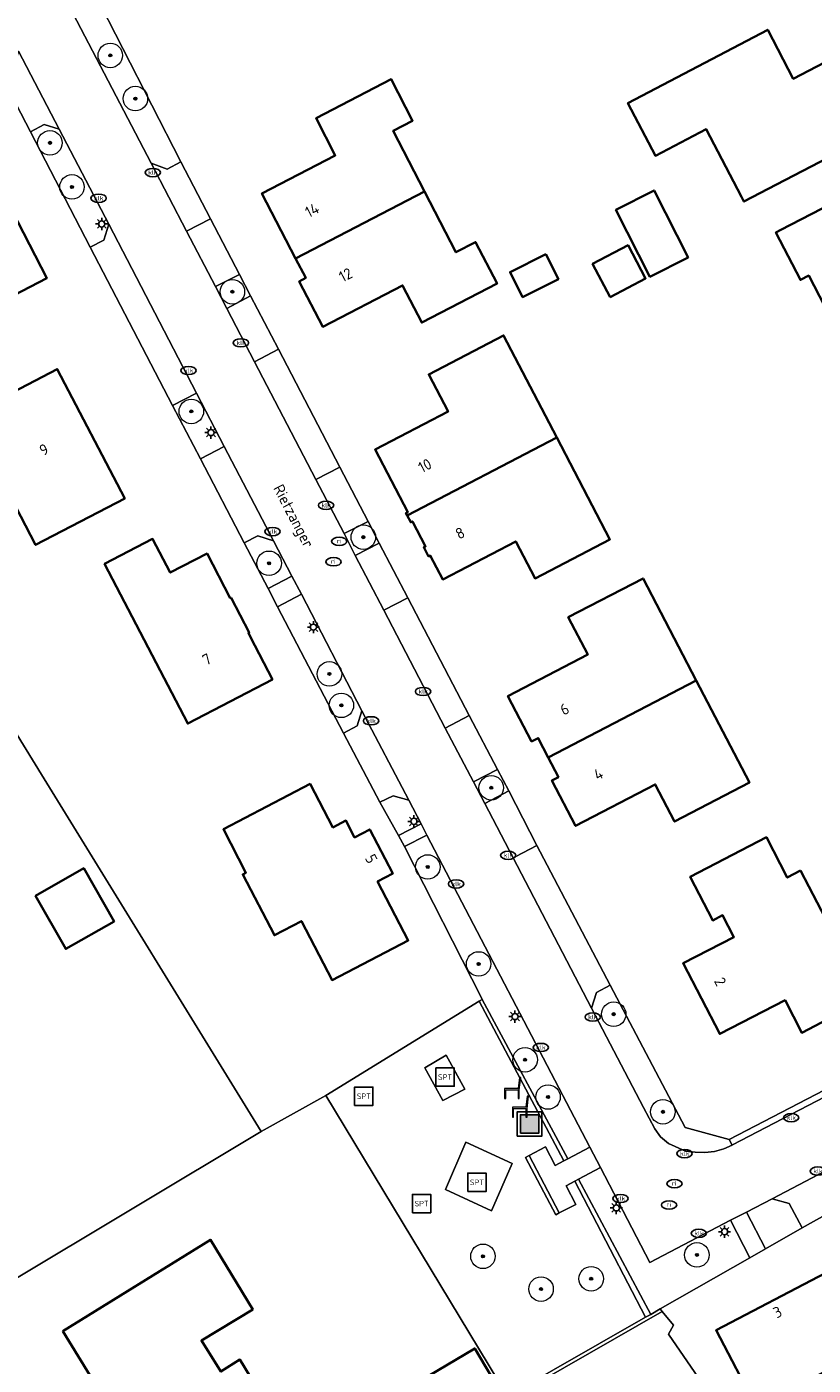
# Model space of a CAD drawing. Header units: metres. Extents: x 103671 to 105190, y 427150 to 429171.
# Tile 142 of 256: x 104458 to 104522, y 427546 to 427655. Entities that reach past the tile are written whole.
import ezdxf
from ezdxf.enums import TextEntityAlignment as Align

# ---------------------------------------------------------------- set-up
doc = ezdxf.new("R2010")
doc.units = ezdxf.units.M
for name, color, linetype, lineweight in [('B-WE-GR-BEPLANTING_CULTUUR_HEESTERS-GV', 253, 'Continuous', 18), ('B-WE-GR-BOOM-S', 253, 'Continuous', 25), ('B-WE-GR-HAAG-GV', 253, 'Continuous', 13), ('B-WE-IE-MEUBILAIR-S', 253, 'Continuous', 25), ('B-WE-IE-MEUBILAIR_WEGMEUBILAIR-S', 253, 'Continuous', 25), ('B-WE-IE-MEUBILAIR_WEGMEUBILAIR_AFVALBAK-S', 253, 'Continuous', 25), ('B-WE-OG-BEBOUWING-GV', 253, 'Continuous', 35), ('B-WE-OG-BEBOUWING-T18', 7, 'Continuous', 18), ('B-WE-OG-TERREIN_BEGROEID-GV', 253, 'Continuous', 18), ('B-WE-OG-TERREIN_ERF-GV', 253, 'Continuous', 18), ('B-WE-OG-TOPOGRAFIE-T18', 7, 'Continuous', 18), ('B-WE-VH-GESLOTENVERHARDING-GV', 253, 'Continuous', 18), ('B-WE-VH-GESLOTENVERHARDING_KUNSTSTOF-GV', 253, 'Continuous', 18), ('B-WE-VH-ONVERHARD_ZAND-GV', 253, 'Continuous', 18), ('B-WE-VH-OPENVERHARDING-GV', 253, 'Continuous', 18), ('B-WE-VH-OPENVERHARDING_BETONSTRAATSTEEN-GV', 253, 'Continuous', 18)]:
    doc.layers.add(name, color=color, linetype=linetype, lineweight=lineweight)
doc.styles.add('NLCS-ISO', font='NLCS-ISO.ttf')
doc.styles.add('NLCS-ISO-M500-T18', font='NLCS-ISO.ttf', dxfattribs={"height": 0.9})

# ---------------------------------------------------------------- blocks, each defined once
blk = doc.blocks.new('SIE-WEG_AFVALBAK-SO')
h = blk.add_hatch(color=256)
h.dxf.hatch_style = 1
h.paths.add_polyline_path([(-1.5, -1.5), (1.5, -1.5), (1.5, 1.5), (-1.5, 1.5)])
for points in [[(-2, -2), (2, -2), (2, 2), (-2, 2)], [(-1.5, -1.5), (1.5, -1.5), (1.5, 1.5), (-1.5, 1.5)]]:
    blk.add_lwpolyline(points, close=True)
blk = doc.blocks.new('SIE-MEUBILAIR_PAAL_LICHTMAST-SO')
for points in [[(-0.62, 0), (-1, 0)], [(-0.71, 0.71), (-0.44, 0.44)], [(0, 1), (0, 0.62)], [(0.44, 0.44), (0.71, 0.71)], [(1, 0), (0.62, 0)], [(-0.71, -0.71), (-0.44, -0.44)], [(0, -0.62), (0, -1)], [(0.44, -0.44), (0.71, -0.71)]]:
    blk.add_lwpolyline(points)
blk.add_circle((0, 0), 0.5)
blk = doc.blocks.new('SIE-MEUBILAIR_PUT_RIOOLPUT-SO')
blk.add_ellipse((0, 0), major_axis=(1.25, 0), ratio=0.54)
at = {"style": 'NLCS-ISO'}
blk.add_text('ri', height=0.75, dxfattribs=at).set_placement((-0.04, 0.07), align=Align.MIDDLE_CENTER)
blk = doc.blocks.new('SIE-MEUBILAIR_PUT_KOLK-SO')
blk.add_ellipse((0, 0), major_axis=(1.25, 0), ratio=0.54)
at = {"style": 'NLCS-ISO'}
blk.add_text('klk', height=0.75, dxfattribs=at).set_placement((0.03, 0), align=Align.MIDDLE_CENTER)
blk = doc.blocks.new('SIE-WEG_ZITBANK-SO')
at = {"color": 0, "linetype": 'ByBlock', "lineweight": 18}
blk.add_lwpolyline([(-0.91, -1.63), (-0.91, -0.2), (1.09, -0.2), (1.09, -1.63), (1.29, -1.63), (1.29, -0.21), (1.54, 1.78), (1.33, 1.78), (1.11, 0), (-1.11, 0), (-1.11, -1.63)], close=True, dxfattribs=at)
blk = doc.blocks.new('SIE-WEG_SPEELTOESTEL-SO')
at = {"flags": 128}
blk.add_lwpolyline([(-3.75, -3.75), (3.75, -3.75), (3.75, 3.75), (-3.75, 3.75)], close=True, dxfattribs=at)
at = {"style": 'NLCS-ISO'}
blk.add_text('SPT', height=2.25, dxfattribs=at).set_placement((0, 0), align=Align.MIDDLE_CENTER)
blk = doc.blocks.new('SGR-BOOM_GBKN-SO')
at = {"linetype": 'ByBlock', "lineweight": 18}
h = blk.add_hatch(color=0, dxfattribs=at)
h.dxf.hatch_style = 1
edge = h.paths.add_edge_path()
edge.add_arc((0, 0), 0.25, 0, 360)
at = {"color": 0, "linetype": 'ByBlock', "lineweight": 18}
for radius in [2, 0.25]:
    blk.add_circle((0, 0), radius, dxfattribs=at)
at = {"color": 0, "linetype": 'ByBlock', "lineweight": 18, "style": 'NLCS-ISO'}
blk.add_attdef('SOORT', (2.5, 0), '', height=1.5, dxfattribs=at)

msp = doc.modelspace()

# ---------------------------------------------------------------- linework, layer by layer
at = {"layer": 'B-WE-GR-BEPLANTING_CULTUUR_HEESTERS-GV', "flags": 128}
for points in [[(104462.269, 427666.142), (104461.932, 427665.968), (104461.778, 427666.271), (104461.027, 427665.888), (104460.385, 427665.443), (104459.858, 427664.835), (104459.492, 427664.133), (104459.286, 427663.363), (104459.227, 427662.586), (104459.299, 427661.806), (104459.465, 427661.032), (104459.76, 427660.31), (104460.225, 427659.422), (104468.202, 427644.126), (104469.514, 427643.66), (104470.615, 427644.241), (104461.142, 427662.763)], [(104463.227, 427637.292), (104464.345, 427637.855), (104464.733, 427639.155), (104460.689, 427646.919), (104459.481, 427647.294), (104458.343, 427646.689)], [(104476.312, 427633.311), (104475.405, 427635.064), (104473.438, 427634.065), (104474.364, 427632.288)], [(104471.908, 427625.39), (104469.938, 427624.371), (104472.229, 427620.015), (104474.159, 427621.025)], [(104485.901, 427614.917), (104483.926, 427613.922), (104484.849, 427612.139), (104486.798, 427613.147)], [(104477.736, 427609.449), (104479.681, 427610.452), (104478.175, 427613.347), (104476.903, 427613.742), (104475.796, 427613.162)], [(104485.394, 427599.478), (104480.458, 427608.976), (104478.515, 427607.957), (104483.891, 427597.661), (104485.002, 427598.236)], [(104497.362, 427592.94), (104496.433, 427594.696), (104494.482, 427593.691), (104495.408, 427591.913)], [(104490.209, 427590.265), (104489.205, 427592.191), (104487.939, 427592.545), (104486.84, 427592.017), (104488.379, 427589.311)], [(104488.873, 427588.397), (104495.132, 427576.07), (104495.204, 427575.936), (104502.188, 427562.936), (104503.98, 427563.887), (104490.695, 427589.333)], [(104508.355, 427567.125), (104508.818, 427566.24), (104509.288, 427565.366), (104509.751, 427564.728), (104510.391, 427564.173), (104511.782, 427563.561), (104511.832, 427563.566), (104512.566, 427563.475), (104513.362, 427563.446), (104514.144, 427563.539), (104514.146, 427563.537), (104514.146, 427563.533), (104514.902, 427563.736), (104515.59, 427564.046), (104515.344, 427564.513), (104511.752, 427565.48), (104505.626, 427577.085), (104504.521, 427576.494), (104504.127, 427575.218)], [(104517.023, 427554.855), (104515.444, 427557.935), (104508.869, 427554.49), (104504.84, 427562.232), (104503.064, 427561.285), (104508.95, 427550.249), (104509.716, 427550.686)], [(104521.309, 427557.301), (104520.238, 427559.279), (104518.854, 427559.681), (104516.756, 427558.593), (104518.31, 427555.59)]]:
    msp.add_lwpolyline(points, close=True, dxfattribs=at)
at = {"layer": 'B-WE-GR-HAAG-GV', "flags": 128}
for points in [[(104501.87, 427562.767), (104502.188, 427562.936), (104495.204, 427575.936), (104494.939, 427575.793)], [(104501.476, 427558.518), (104499.022, 427563.192), (104498.737, 427563.035), (104501.201, 427558.37)], [(104508.95, 427550.249), (104503.064, 427561.285), (104502.749, 427561.117), (104508.529, 427550.009)]]:
    msp.add_lwpolyline(points, close=True, dxfattribs=at)
at = {"layer": 'B-WE-OG-BEBOUWING-GV', "flags": 128}
for points in [[(104527.689, 427646.808), (104528.975, 427647.478), (104525.726, 427653.712), (104520.565, 427651.023), (104518.485, 427655.014), (104507.089, 427649.032), (104509.327, 427644.741), (104513.468, 427646.906), (104516.356, 427641.381), (104516.553, 427641.005), (104519.199, 427642.384)], [(104479.98, 427636.375), (104490.491, 427641.824), (104487.926, 427646.774), (104489.524, 427647.602), (104487.775, 427650.976), (104481.649, 427647.8), (104483.218, 427644.773), (104477.235, 427641.671)], [(104442.693, 427621.591), (104454.07, 427627.475), (104452.287, 427630.923), (104459.681, 427634.748), (104455.388, 427643.049), (104443.146, 427636.716), (104447.093, 427629.087), (104440.563, 427625.709)], [(104479.98, 427636.375), (104480.811, 427634.772), (104480.278, 427634.496), (104482.197, 427630.794), (104488.705, 427634.168), (104490.274, 427631.14), (104496.409, 427634.32), (104494.655, 427637.703), (104493.057, 427636.874), (104490.491, 427641.824)], [(104506.099, 427640.328), (104508.881, 427634.868), (104511.996, 427636.455), (104509.214, 427641.915)], [(104537.582, 427635.574), (104535.979, 427638.679), (104535.278, 427638.322), (104533.626, 427641.472), (104527.221, 427638.167), (104525.391, 427641.71), (104519.559, 427638.698), (104519.154, 427638.489), (104521.154, 427634.615), (104521.83, 427634.964), (104524.904, 427629.011), (104527.596, 427630.401), (104527.959, 427629.699), (104531.051, 427631.296), (104530.688, 427631.998)], [(104500.392, 427636.716), (104497.469, 427635.249), (104498.488, 427633.22), (104501.41, 427634.687)], [(104505.638, 427633.206), (104508.53, 427634.732), (104507.097, 427637.448), (104504.205, 427635.922)], [(104489.08, 427615.406), (104501.281, 427621.767), (104496.945, 427630.085), (104490.844, 427626.904), (104492.421, 427623.88), (104486.462, 427620.774), (104489.124, 427615.666), (104488.982, 427615.592)], [(104449.872, 427618.269), (104454.704, 427620.791), (104458.772, 427613), (104466.041, 427616.795), (104460.533, 427627.344), (104453.264, 427623.548), (104453.403, 427623.282), (104451.408, 427622.241), (104450.575, 427623.836), (104447.739, 427622.355)], [(104501.281, 427621.767), (104489.08, 427615.406), (104489.371, 427614.848), (104489.513, 427614.922), (104490.576, 427612.882), (104490.434, 427612.808), (104490.822, 427612.063), (104490.964, 427612.137), (104491.981, 427610.186), (104497.94, 427613.293), (104499.516, 427610.269), (104505.617, 427613.45)], [(104478.1, 427602.015), (104476.31, 427605.47), (104476.123, 427605.83), (104476.192, 427605.866), (104474.712, 427608.699), (104474.647, 427608.67), (104472.752, 427612.301), (104469.751, 427610.743), (104468.31, 427613.498), (104464.393, 427611.449), (104471.174, 427598.427)], [(104512.662, 427601.948), (104508.325, 427610.276), (104502.223, 427607.098), (104503.802, 427604.065), (104497.301, 427600.679), (104499.232, 427596.972), (104499.764, 427597.249), (104500.591, 427595.662)], [(104500.591, 427595.662), (104501.417, 427594.074), (104500.885, 427593.797), (104502.816, 427590.089), (104509.317, 427593.475), (104510.897, 427590.442), (104516.999, 427593.619), (104512.662, 427601.948)], [(104483.014, 427589.963), (104481.165, 427593.51), (104474.085, 427589.815), (104475.931, 427586.266), (104475.665, 427586.128), (104478.245, 427581.169), (104480.454, 427582.318), (104482.959, 427577.511), (104489.161, 427580.75), (104486.663, 427585.551), (104487.906, 427586.196), (104486.032, 427589.797), (104484.79, 427589.151), (104484.079, 427590.517)], [(104521.156, 427586.452), (104520.086, 427585.869), (104518.388, 427589.157), (104512.17, 427585.945), (104514.01, 427582.38), (104514.812, 427582.801), (104515.73, 427581.024), (104511.59, 427578.885), (104514.57, 427573.117), (104519.901, 427575.871), (104521.27, 427573.22), (104526.597, 427575.996)], [(104458.768, 427584.381), (104461.235, 427580.053), (104465.172, 427582.297), (104462.704, 427586.626)], [(104460.978, 427548.891), (104464.447, 427543.26), (104465.724, 427544.047), (104467.331, 427541.44), (104465.178, 427540.112), (104468.981, 427533.861), (104479.333, 427540.128), (104475.437, 427546.554), (104473.885, 427545.58), (104472.292, 427548.116), (104476.488, 427550.656), (104473.043, 427556.33)], [(104532.536, 427545.939), (104529.295, 427552.132), (104525.125, 427549.973), (104523.239, 427553.623), (104514.281, 427548.958), (104517.56, 427542.661), (104526.421, 427547.275), (104528.279, 427543.721)], [(104490.797, 427545.21), (104493.074, 427541.391), (104496.864, 427543.651), (104494.587, 427547.47)]]:
    msp.add_lwpolyline(points, close=True, dxfattribs=at)
at = {"layer": 'B-WE-OG-TERREIN_BEGROEID-GV', "flags": 128}
for points in [[(104501.87, 427562.767), (104494.939, 427575.793), (104482.457, 427568.092), (104497.259, 427543.579), (104508.529, 427550.009), (104502.749, 427561.117), (104502.035, 427560.736), (104502.834, 427559.214), (104501.476, 427558.518), (104501.201, 427558.37), (104498.737, 427563.035), (104499.022, 427563.192), (104500.349, 427563.906), (104501.163, 427562.392)], [(104492.254, 427571.378), (104493.769, 427568.621), (104491.996, 427567.699), (104490.523, 427570.348)], [(104493.852, 427564.305), (104497.64, 427562.56), (104495.96, 427558.701), (104492.211, 427560.418)]]:
    msp.add_lwpolyline(points, close=True, dxfattribs=at)
at = {"layer": 'B-WE-OG-TERREIN_ERF-GV', "flags": 128}
for points in [[(104451.442, 427606.959), (104459.479, 427593.914), (104477.168, 427565.158), (104482.457, 427568.092), (104494.939, 427575.793), (104495.204, 427575.936), (104495.132, 427576.07), (104488.873, 427588.397), (104488.379, 427589.311), (104486.84, 427592.017), (104483.891, 427597.661), (104478.515, 427607.957), (104477.736, 427609.449), (104475.796, 427613.162), (104472.229, 427620.015), (104469.938, 427624.371), (104463.227, 427637.292), (104458.343, 427646.689), (104455.597, 427651.945)], [(104456.397, 427552.711), (104477.168, 427565.158), (104459.479, 427593.914), (104451.442, 427606.959)]]:
    msp.add_lwpolyline(points, dxfattribs=at)
for points in [[(104442.693, 427621.591), (104440.563, 427625.709), (104447.093, 427629.087), (104443.146, 427636.716), (104455.388, 427643.049), (104459.681, 427634.748), (104452.287, 427630.923), (104454.07, 427627.475)], [(104451.408, 427622.241), (104453.403, 427623.282), (104453.264, 427623.548), (104460.533, 427627.344), (104466.041, 427616.795), (104458.772, 427613), (104454.704, 427620.791), (104449.872, 427618.269), (104447.739, 427622.355), (104450.575, 427623.836)], [(104474.647, 427608.67), (104474.712, 427608.699), (104476.192, 427605.866), (104476.123, 427605.83), (104476.31, 427605.47), (104478.1, 427602.015), (104471.174, 427598.427), (104464.393, 427611.449), (104468.31, 427613.498), (104469.751, 427610.743), (104472.752, 427612.301)], [(104487.906, 427586.196), (104486.663, 427585.551), (104489.161, 427580.75), (104482.959, 427577.511), (104480.454, 427582.318), (104478.245, 427581.169), (104475.665, 427586.128), (104475.931, 427586.266), (104474.085, 427589.815), (104481.165, 427593.51), (104483.014, 427589.963), (104484.079, 427590.517), (104484.79, 427589.151), (104486.032, 427589.797)], [(104465.172, 427582.297), (104461.235, 427580.053), (104458.768, 427584.381), (104462.704, 427586.626)], [(104460.366, 427522.371), (104480.23, 427533.482), (104509.891, 427550.472), (104509.716, 427550.686), (104508.95, 427550.249), (104508.529, 427550.009), (104497.259, 427543.579), (104482.457, 427568.092), (104477.168, 427565.158), (104456.397, 427552.711), (104435.213, 427539.78), (104442.825, 427533.587), (104451.083, 427528.149)], [(104510.792, 427549.372), (104510.397, 427548.638), (104524.919, 427527.514), (104539.237, 427536.291), (104526.662, 427560.296), (104521.309, 427557.301), (104518.31, 427555.59), (104517.023, 427554.855), (104509.716, 427550.686), (104509.891, 427550.472)], [(104465.178, 427540.112), (104467.331, 427541.44), (104465.724, 427544.047), (104464.447, 427543.26), (104460.978, 427548.891), (104473.043, 427556.33), (104476.488, 427550.656), (104472.292, 427548.116), (104473.885, 427545.58), (104475.437, 427546.554), (104479.333, 427540.128), (104468.981, 427533.861)], [(104529.295, 427552.132), (104532.536, 427545.939), (104528.279, 427543.721), (104526.421, 427547.275), (104517.56, 427542.661), (104514.281, 427548.958), (104523.239, 427553.623), (104525.125, 427549.973)], [(104480.23, 427533.482), (104460.366, 427522.371), (104472.956, 427514.534), (104474.19, 427513.942), (104478.096, 427512.069), (104479.81, 427511.247), (104496.39, 427503.442), (104519.913, 427491.04), (104534.594, 427481.147), (104565.616, 427532.133), (104549.705, 427542.269), (104543.391, 427538.837), (104539.237, 427536.291), (104524.919, 427527.514), (104510.397, 427548.638), (104510.792, 427549.372), (104509.891, 427550.472)], [(104490.797, 427545.21), (104494.587, 427547.47), (104496.864, 427543.651), (104493.074, 427541.391)]]:
    msp.add_lwpolyline(points, close=True, dxfattribs=at)
at = {"layer": 'B-WE-VH-GESLOTENVERHARDING-GV', "flags": 128}
for points in [[(104473.046, 427639.604), (104471.086, 427638.604), (104473.438, 427634.065), (104475.405, 427635.064)], [(104476.631, 427627.943), (104478.575, 427628.971), (104476.312, 427633.311), (104474.364, 427632.288)], [(104485.901, 427614.917), (104483.587, 427619.347), (104481.636, 427618.339), (104483.926, 427613.922)], [(104489.143, 427608.696), (104486.798, 427613.147), (104484.849, 427612.139), (104487.184, 427607.684)], [(104477.736, 427609.449), (104478.515, 427607.957), (104480.458, 427608.976), (104479.681, 427610.452)], [(104496.433, 427594.696), (104494.144, 427599.09), (104492.188, 427598.069), (104494.482, 427593.691)], [(104499.667, 427588.491), (104497.362, 427592.94), (104495.408, 427591.913), (104497.716, 427587.481), (104497.93, 427587.591)], [(104490.695, 427589.333), (104490.209, 427590.265), (104488.379, 427589.311), (104488.873, 427588.397)], [(104558.666, 427586.449), (104564.985, 427589.736), (104564.775, 427590.187), (104558.451, 427586.884), (104515.344, 427564.513), (104515.59, 427564.046), (104515.623, 427564.061)], [(104503.064, 427561.285), (104504.84, 427562.232), (104504.839, 427562.235), (104503.983, 427563.881), (104503.98, 427563.887), (104502.188, 427562.936), (104501.87, 427562.767), (104501.163, 427562.392), (104500.349, 427563.906), (104499.022, 427563.192), (104501.476, 427558.518), (104502.834, 427559.214), (104502.035, 427560.736), (104502.749, 427561.117)], [(104515.444, 427557.935), (104517.023, 427554.855), (104518.31, 427555.59), (104516.756, 427558.593)]]:
    msp.add_lwpolyline(points, close=True, dxfattribs=at)
at = {"layer": 'B-WE-VH-GESLOTENVERHARDING_KUNSTSTOF-GV', "flags": 128}
for points in [[(104492.254, 427571.378), (104490.523, 427570.348), (104491.996, 427567.699), (104493.769, 427568.621)], [(104493.852, 427564.305), (104492.211, 427560.418), (104495.96, 427558.701), (104497.64, 427562.56)]]:
    msp.add_lwpolyline(points, close=True, dxfattribs=at)
at = {"layer": 'B-WE-VH-ONVERHARD_ZAND-GV', "flags": 128}
msp.add_lwpolyline([(104527.918, 427660.869), (104521.263, 427673.595), (104513.8, 427687.915), (104511.778, 427691.794), (104462.269, 427666.142), (104461.142, 427662.763), (104470.615, 427644.241), (104473.046, 427639.604), (104475.405, 427635.064), (104476.312, 427633.311), (104478.575, 427628.971), (104483.587, 427619.347), (104485.901, 427614.917), (104486.798, 427613.147), (104489.143, 427608.696), (104494.144, 427599.09), (104496.433, 427594.696), (104497.362, 427592.94), (104499.667, 427588.491), (104505.626, 427577.085), (104511.752, 427565.48), (104515.344, 427564.513), (104558.451, 427586.884)], dxfattribs=at)
for points in [[(104519.199, 427642.384), (104516.553, 427641.005), (104516.356, 427641.381), (104513.468, 427646.906), (104509.327, 427644.741), (104507.089, 427649.032), (104518.485, 427655.014), (104520.565, 427651.023), (104525.726, 427653.712), (104528.975, 427647.478), (104527.689, 427646.808)], [(104493.057, 427636.874), (104494.655, 427637.703), (104496.409, 427634.32), (104490.274, 427631.14), (104488.705, 427634.168), (104482.197, 427630.794), (104480.278, 427634.496), (104480.811, 427634.772), (104479.98, 427636.375), (104477.235, 427641.671), (104483.218, 427644.773), (104481.649, 427647.8), (104487.775, 427650.976), (104489.524, 427647.602), (104487.926, 427646.774), (104490.491, 427641.824)], [(104506.099, 427640.328), (104509.214, 427641.915), (104511.996, 427636.455), (104508.881, 427634.868)], [(104527.596, 427630.401), (104524.904, 427629.011), (104521.83, 427634.964), (104521.154, 427634.615), (104519.154, 427638.489), (104519.559, 427638.698), (104525.391, 427641.71), (104527.221, 427638.167), (104533.626, 427641.472), (104535.278, 427638.322), (104535.979, 427638.679), (104537.582, 427635.574), (104530.688, 427631.998), (104531.051, 427631.296), (104527.959, 427629.699)], [(104497.469, 427635.249), (104500.392, 427636.716), (104501.41, 427634.687), (104498.488, 427633.22)], [(104508.53, 427634.732), (104505.638, 427633.206), (104504.205, 427635.922), (104507.097, 427637.448)], [(104490.434, 427612.808), (104490.576, 427612.882), (104489.513, 427614.922), (104489.371, 427614.848), (104489.08, 427615.406), (104488.982, 427615.592), (104489.124, 427615.666), (104486.462, 427620.774), (104492.421, 427623.88), (104490.844, 427626.904), (104496.945, 427630.085), (104501.281, 427621.767), (104505.617, 427613.45), (104499.516, 427610.269), (104497.94, 427613.293), (104491.981, 427610.186), (104490.964, 427612.137), (104490.822, 427612.063)], [(104500.591, 427595.662), (104499.764, 427597.249), (104499.232, 427596.972), (104497.301, 427600.679), (104503.802, 427604.065), (104502.223, 427607.098), (104508.325, 427610.276), (104512.662, 427601.948), (104516.999, 427593.619), (104510.897, 427590.442), (104509.317, 427593.475), (104502.816, 427590.089), (104500.885, 427593.797), (104501.417, 427594.074)], [(104514.01, 427582.38), (104512.17, 427585.945), (104518.388, 427589.157), (104520.086, 427585.869), (104521.156, 427586.452), (104526.597, 427575.996), (104521.27, 427573.22), (104519.901, 427575.871), (104514.57, 427573.117), (104511.59, 427578.885), (104515.73, 427581.024), (104514.812, 427582.801)], [(104494.939, 427575.793), (104501.87, 427562.767), (104502.188, 427562.936), (104495.204, 427575.936)], [(104501.201, 427558.37), (104501.476, 427558.518), (104499.022, 427563.192), (104498.737, 427563.035)], [(104508.95, 427550.249), (104503.064, 427561.285), (104502.749, 427561.117), (104508.529, 427550.009)]]:
    msp.add_lwpolyline(points, close=True, dxfattribs=at)
at = {"layer": 'B-WE-VH-OPENVERHARDING-GV', "flags": 128}
for points in [[(104458.343, 427646.689), (104459.481, 427647.294), (104460.689, 427646.919), (104457.368, 427653.267), (104457.236, 427652.794), (104455.597, 427651.945)], [(104470.615, 427644.241), (104469.514, 427643.66), (104468.202, 427644.126), (104471.086, 427638.604), (104473.046, 427639.604)], [(104464.733, 427639.155), (104464.345, 427637.855), (104463.227, 427637.292), (104469.938, 427624.371), (104471.908, 427625.39)], [(104483.587, 427619.347), (104478.575, 427628.971), (104476.631, 427627.943), (104481.636, 427618.339)], [(104478.175, 427613.347), (104474.159, 427621.025), (104472.229, 427620.015), (104475.796, 427613.162), (104476.903, 427613.742)], [(104489.143, 427608.696), (104487.184, 427607.684), (104492.188, 427598.069), (104494.144, 427599.09)], [(104483.891, 427597.661), (104486.84, 427592.017), (104487.939, 427592.545), (104489.205, 427592.191), (104485.394, 427599.478), (104485.002, 427598.236)], [(104497.716, 427587.481), (104504.127, 427575.218), (104504.521, 427576.494), (104505.626, 427577.085), (104499.667, 427588.491), (104497.93, 427587.591)], [(104526.662, 427560.296), (104525.579, 427562.23), (104525.905, 427563.354), (104518.854, 427559.681), (104520.238, 427559.279), (104521.309, 427557.301)]]:
    msp.add_lwpolyline(points, close=True, dxfattribs=at)
at = {"layer": 'B-WE-VH-OPENVERHARDING_BETONSTRAATSTEEN-GV', "flags": 128}
for points in [[(104558.666, 427586.449), (104515.623, 427564.061), (104515.59, 427564.046), (104514.902, 427563.736), (104514.146, 427563.533), (104514.146, 427563.537), (104514.144, 427563.539), (104513.362, 427563.446), (104512.566, 427563.475), (104511.832, 427563.566), (104511.782, 427563.561), (104510.391, 427564.173), (104509.751, 427564.728), (104509.288, 427565.366), (104508.818, 427566.24), (104508.355, 427567.125), (104504.127, 427575.218), (104497.716, 427587.481), (104495.408, 427591.913), (104494.482, 427593.691), (104492.188, 427598.069), (104487.184, 427607.684), (104484.849, 427612.139), (104483.926, 427613.922), (104481.636, 427618.339), (104476.631, 427627.943), (104474.364, 427632.288), (104473.438, 427634.065), (104471.086, 427638.604), (104468.202, 427644.126), (104460.225, 427659.422)], [(104457.368, 427653.267), (104460.689, 427646.919), (104464.733, 427639.155), (104471.908, 427625.39), (104474.159, 427621.025), (104478.175, 427613.347), (104479.681, 427610.452), (104480.458, 427608.976), (104485.394, 427599.478), (104489.205, 427592.191), (104490.209, 427590.265), (104490.695, 427589.333), (104503.98, 427563.887), (104503.983, 427563.881), (104504.839, 427562.235), (104504.84, 427562.232), (104508.869, 427554.49), (104515.444, 427557.935), (104516.756, 427558.593), (104518.854, 427559.681), (104525.905, 427563.354)]]:
    msp.add_lwpolyline(points, dxfattribs=at)

# ---------------------------------------------------------------- block references
at = {"layer": 'B-WE-GR-BOOM-S', "xscale": 0.5, "yscale": 0.5, "zscale": 0.5}
for p in [(104464.864, 427652.921), (104466.909, 427649.404), (104459.938, 427645.795), (104461.738, 427642.2), (104474.822, 427633.647), (104471.473, 427623.887), (104485.502, 427613.635), (104477.816, 427611.506), (104482.738, 427602.482), (104483.71, 427599.918), (104495.934, 427593.194), (104490.76, 427586.736), (104494.908, 427578.826), (104505.923, 427574.729), (104498.697, 427571.012), (104500.568, 427567.973), (104509.936, 427566.767), (104495.262, 427554.981), (104512.71, 427555.098), (104504.088, 427553.15), (104500, 427552.308)]:
    msp.add_blockref('SGR-BOOM_GBKN-SO', p, dxfattribs=at)
at = {"layer": 'B-WE-IE-MEUBILAIR-S', "xscale": 0.5, "yscale": 0.5, "zscale": 0.5}
for name, p in [('SIE-MEUBILAIR_PUT_KOLK-SO', (104468.326, 427643.373)), ('SIE-MEUBILAIR_PUT_KOLK-SO', (104463.913, 427641.277)), ('SIE-MEUBILAIR_PAAL_LICHTMAST-SO', (104464.169, 427639.179)), ('SIE-MEUBILAIR_PUT_KOLK-SO', (104475.52, 427629.483)), ('SIE-MEUBILAIR_PUT_KOLK-SO', (104471.242, 427627.226)), ('SIE-MEUBILAIR_PAAL_LICHTMAST-SO', (104473.076, 427622.166)), ('SIE-MEUBILAIR_PUT_KOLK-SO', (104482.458, 427616.234)), ('SIE-MEUBILAIR_PUT_KOLK-SO', (104478.088, 427614.092)), ('SIE-MEUBILAIR_PUT_RIOOLPUT-SO', (104483.539, 427613.294)), ('SIE-MEUBILAIR_PUT_RIOOLPUT-SO', (104483.077, 427611.63)), ('SIE-MEUBILAIR_PAAL_LICHTMAST-SO', (104481.435, 427606.295)), ('SIE-MEUBILAIR_PUT_KOLK-SO', (104490.372, 427601.048)), ('SIE-MEUBILAIR_PUT_KOLK-SO', (104486.13, 427598.657)), ('SIE-MEUBILAIR_PAAL_LICHTMAST-SO', (104489.623, 427590.455)), ('SIE-MEUBILAIR_PUT_KOLK-SO', (104497.32, 427587.688)), ('SIE-MEUBILAIR_PUT_KOLK-SO', (104493.065, 427585.356)), ('SIE-MEUBILAIR_PAAL_LICHTMAST-SO', (104497.874, 427574.534)), ('SIE-MEUBILAIR_PUT_KOLK-SO', (104504.214, 427574.499)), ('SIE-MEUBILAIR_PUT_KOLK-SO', (104499.976, 427572.015)), ('SIE-MEUBILAIR_PUT_KOLK-SO', (104520.401, 427566.293)), ('SIE-MEUBILAIR_PUT_KOLK-SO', (104511.704, 427563.362)), ('SIE-MEUBILAIR_PUT_KOLK-SO', (104522.58, 427561.931)), ('SIE-MEUBILAIR_PUT_RIOOLPUT-SO', (104510.878, 427560.905)), ('SIE-MEUBILAIR_PAAL_LICHTMAST-SO', (104506.136, 427558.929)), ('SIE-MEUBILAIR_PUT_KOLK-SO', (104506.474, 427559.696)), ('SIE-MEUBILAIR_PUT_RIOOLPUT-SO', (104510.439, 427559.171)), ('SIE-MEUBILAIR_PUT_KOLK-SO', (104512.873, 427556.856)), ('SIE-MEUBILAIR_PAAL_LICHTMAST-SO', (104514.964, 427556.988))]:
    msp.add_blockref(name, p, dxfattribs=at)
at = {"layer": 'B-WE-IE-MEUBILAIR_WEGMEUBILAIR-S'}
for name, p, xscale, yscale, zscale in [('SIE-WEG_SPEELTOESTEL-SO', (104492.168, 427569.6), 0.2, 0.2, 0.2), ('SIE-WEG_ZITBANK-SO', (104497.578, 427568.669), 0.5, 0.5, 0.5), ('SIE-WEG_SPEELTOESTEL-SO', (104485.541, 427568.039), 0.2, 0.2, 0.2), ('SIE-WEG_ZITBANK-SO', (104498.213, 427567.141), 0.5, 0.5, 0.5), ('SIE-WEG_SPEELTOESTEL-SO', (104494.772, 427561.016), 0.2, 0.2, 0.2), ('SIE-WEG_SPEELTOESTEL-SO', (104490.252, 427559.282), 0.2, 0.2, 0.2)]:
    msp.add_blockref(name, p, dxfattribs=dict(at, xscale=xscale, yscale=yscale, zscale=zscale))
at = {"layer": 'B-WE-IE-MEUBILAIR_WEGMEUBILAIR_AFVALBAK-S', "xscale": 0.5, "yscale": 0.5, "zscale": 0.5}
msp.add_blockref('SIE-WEG_AFVALBAK-SO', (104499.062, 427565.773), dxfattribs=at)

# ---------------------------------------------------------------- texts
at = {"layer": 'B-WE-OG-BEBOUWING-T18', "style": 'NLCS-ISO-M500-T18'}
for s, rotation, p in [('14', 27.4, (104481.32, 427640.309)), ('12', 27.4, (104484.058, 427635.026)), ('9', 27.6, (104459.45, 427620.775)), ('10', 27.5, (104490.524, 427619.47)), ('8', 27.5, (104493.394, 427613.966)), ('7', 27.4, (104472.736, 427603.673)), ('6', 27.5, (104501.916, 427599.611)), ('4', 27.5, (104504.674, 427594.316)), ('5', 297.5, (104486.151, 427587.403)), ('2', 297.3, (104514.618, 427577.382)), ('3', 27.5, (104519.285, 427550.436))]:
    msp.add_text(s, height=0.9, rotation=rotation, dxfattribs=at).set_placement(p, align=Align.MIDDLE)
at = {"layer": 'B-WE-OG-TOPOGRAFIE-T18', "style": 'NLCS-ISO-M500-T18'}
msp.add_text('Rietzanger', height=0.9, rotation=297.6, dxfattribs=at).set_placement((104479.702, 427615.292), align=Align.MIDDLE)

doc.saveas('drawing.dxf')
